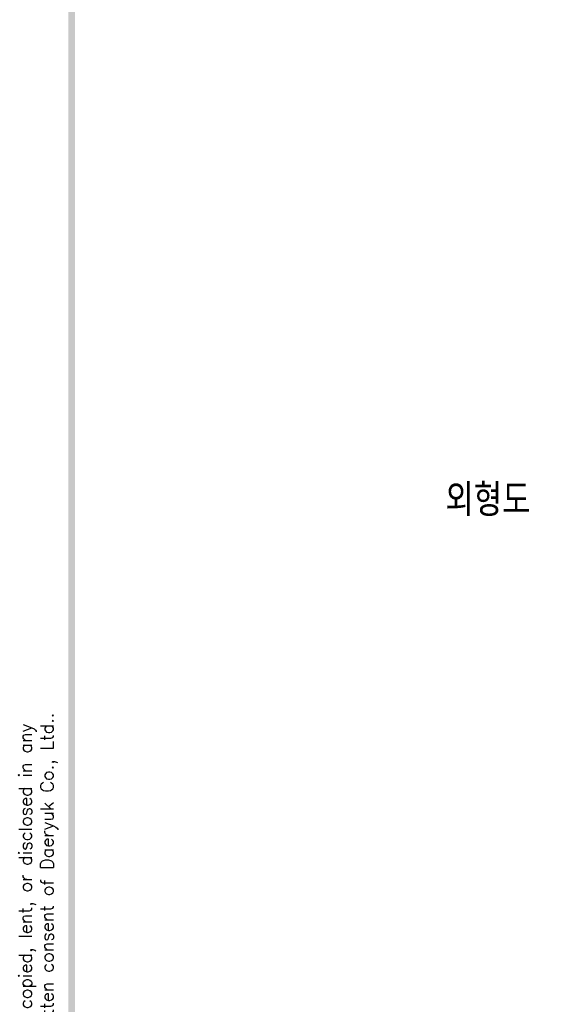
# Model space of a CAD drawing. Extents: x -2149 to 2710, y -907 to 1857.
# Tile 3 of 20: x -2146 to -1893, y 1150 to 1606. Entities that reach past the tile are written whole.
import ezdxf

# ---------------------------------------------------------------- set-up
doc = ezdxf.new("R2010")
doc.units = 0
doc.header["$LTSCALE"] = 3
doc.header["$MEASUREMENT"] = 0
doc.layers.add('di', color=3, linetype='CONTINUOUS')
doc.layers.add('dwg', color=7, linetype='CONTINUOUS')
doc.styles.get("Standard").update_dxf_attribs({"font": 'romans.shx', "height": 4, "bigfont": 'ghs.shx'})

msp = doc.modelspace()

# ---------------------------------------------------------------- linework, layer by layer
at = {"layer": 'dwg'}
msp.add_trace([(-2123.206, 124.024), (-2120.206, 125.524), (-2123.206, 1846.024), (-2120.206, 1843.024)], dxfattribs=at)

# ---------------------------------------------------------------- texts
at = {"layer": 'di', "insert": (-1948.72, 1390.932), "char_height": 15, "width": 74.93994, "attachment_point": 1}
msp.add_mtext('{\\Fromans,hgs|c129;외형도}', dxfattribs=at)
at = {"layer": 'di', "insert": (-2137.106, 981.514), "char_height": 6, "width": 816.29796, "attachment_point": 5, "rotation": 90}
msp.add_mtext('\\A1;This material and the information herein is the property of Daeryuk Co., Ltd.. They shall be neither reproduced, copied, lent, or disclosed in any\\Pway whatsoever for the use of any third party, nor used for the manufacturing purposes without the express written consent of Daeryuk Co., Ltd..', dxfattribs=at)

doc.saveas('drawing.dxf')
